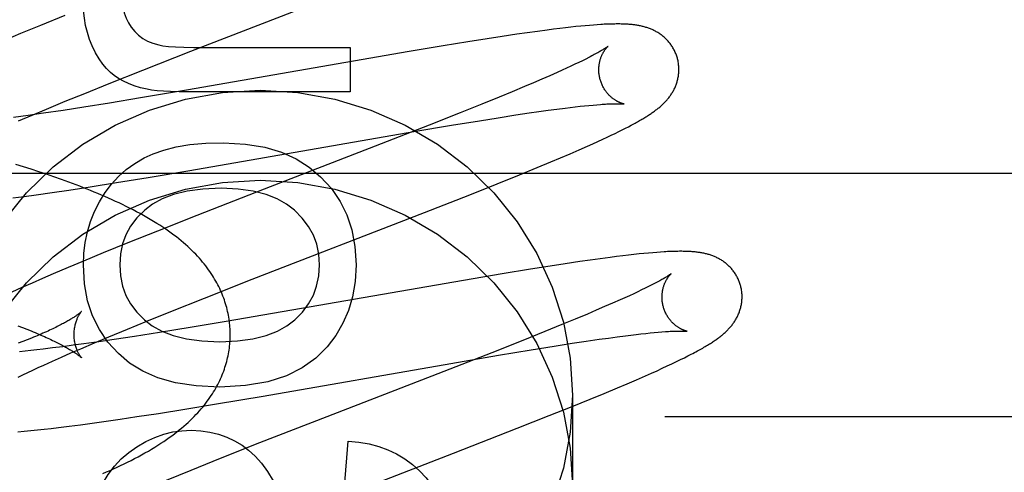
# Model space of a CAD drawing. Header units: inches. Extents: x 0 to 283, y 0 to 183.
# Tile 39 of 82: x 87.438 to 87.684, y 96.508 to 96.621. Entities that reach past the tile are written whole.
import ezdxf

# ---------------------------------------------------------------- set-up
doc = ezdxf.new("R2010")
doc.units = ezdxf.units.IN
doc.header["$LTSCALE"] = 15.583333
doc.header["$MEASUREMENT"] = 0
doc.linetypes.add('HIDDEN', pattern=[0.2, 0.1, -0.1])
doc.layers.add('DEFAULT_2', color=8, linetype='HIDDEN')
doc.layers.add('MAIN_OR_RIGHT_DOOR_ASSEMBLY', color=7, linetype='CONTINUOUS')

msp = doc.modelspace()

# ---------------------------------------------------------------- linework, layer by layer
at = {"layer": 'DEFAULT_2', "color": 8, "linetype": 'HIDDEN'}
for p, q in [((87.48119, 96.61302), (87.51678, 96.62682)), ((87.44978, 96.62199), (87.44364, 96.61949)), ((87.44364, 96.61949), (87.43869, 96.61744)), ((87.5748, 96.61889), (87.57337, 96.61873)), ((87.57615, 96.61905), (87.5748, 96.61889)), ((87.57743, 96.61918), (87.57615, 96.61905)), ((87.57863, 96.6193), (87.57743, 96.61918)), ((87.57975, 96.61941), (87.57863, 96.6193)), ((87.58081, 96.6195), (87.57975, 96.61941)), ((87.5818, 96.61958), (87.58081, 96.6195)), ((87.58274, 96.61965), (87.5818, 96.61958)), ((87.43869, 96.61744), (87.43486, 96.61584)), ((87.55903, 96.61674), (87.55528, 96.61616)), ((87.56265, 96.61728), (87.55903, 96.61674)), ((87.56526, 96.61765), (87.56265, 96.61728)), ((87.56781, 96.61801), (87.56526, 96.61765)), ((87.57028, 96.61834), (87.56781, 96.61801)), ((87.57186, 96.61854), (87.57028, 96.61834)), ((87.57337, 96.61873), (87.57186, 96.61854)), ((87.5443, 96.61439), (87.53579, 96.61296)), ((87.55041, 96.61539), (87.5443, 96.61439)), ((87.55528, 96.61616), (87.55041, 96.61539)), ((87.4692, 96.60831), (87.48119, 96.61302)), ((87.53579, 96.61296), (87.48011, 96.60329)), ((87.48489, 96.61395), (87.52105, 96.61395)), ((87.52105, 96.61395), (87.52105, 96.6029)), ((87.57615, 96.6093), (87.57508, 96.6088)), ((87.57717, 96.60977), (87.57615, 96.6093)), ((87.57813, 96.61023), (87.57717, 96.60977)), ((87.57903, 96.61067), (87.57813, 96.61023)), ((87.57987, 96.61108), (87.57903, 96.61067)), ((87.58064, 96.61148), (87.57987, 96.61108)), ((87.46079, 96.60497), (87.4692, 96.60831)), ((87.5709, 96.60693), (87.56892, 96.60606)), ((87.57277, 96.60776), (87.5709, 96.60693)), ((87.57395, 96.60829), (87.57277, 96.60776)), ((87.57508, 96.6088), (87.57395, 96.60829)), ((87.45473, 96.60252), (87.46079, 96.60497)), ((87.56462, 96.60423), (87.56152, 96.60293)), ((87.56682, 96.60516), (87.56462, 96.60423)), ((87.56892, 96.60606), (87.56682, 96.60516)), ((87.44987, 96.60053), (87.45473, 96.60252)), ((87.48011, 96.60329), (87.46866, 96.60136)), ((87.52105, 96.6029), (87.48065, 96.6029)), ((87.56152, 96.60293), (87.55826, 96.60159)), ((87.4452, 96.59859), (87.44987, 96.60053)), ((87.46091, 96.60009), (87.4545, 96.59907)), ((87.46866, 96.60136), (87.46091, 96.60009)), ((87.55395, 96.59984), (87.54848, 96.59764)), ((87.55826, 96.60159), (87.55395, 96.59984)), ((87.57726, 96.59914), (87.57846, 96.59928)), ((87.57846, 96.59928), (87.5796, 96.5994)), ((87.5796, 96.5994), (87.58068, 96.59951)), ((87.58068, 96.59951), (87.5817, 96.5996)), ((87.5817, 96.5996), (87.58266, 96.59968)), ((87.44059, 96.59699), (87.43693, 96.59648)), ((87.43818, 96.59562), (87.44162, 96.59709)), ((87.4444, 96.59753), (87.44059, 96.59699)), ((87.44162, 96.59709), (87.4452, 96.59859)), ((87.44935, 96.59827), (87.4444, 96.59753)), ((87.4545, 96.59907), (87.44935, 96.59827)), ((87.54848, 96.59764), (87.54073, 96.59457)), ((87.55799, 96.59644), (87.56242, 96.59712)), ((87.56242, 96.59712), (87.56577, 96.59762)), ((87.56577, 96.59762), (87.56817, 96.59796)), ((87.56817, 96.59796), (87.57046, 96.59828)), ((87.57046, 96.59828), (87.57264, 96.59857)), ((87.57264, 96.59857), (87.5747, 96.59884)), ((87.5747, 96.59884), (87.57601, 96.599)), ((87.57601, 96.599), (87.57726, 96.59914)), ((87.54073, 96.59457), (87.52725, 96.58931)), ((87.5369, 96.59296), (87.54637, 96.59456)), ((87.54637, 96.59456), (87.5533, 96.59569)), ((87.5533, 96.59569), (87.55799, 96.59644)), ((87.59053, 96.59418), (87.59122, 96.59454)), ((87.59122, 96.59454), (87.59188, 96.5949)), ((87.48101, 96.58325), (87.5369, 96.59296)), ((87.58522, 96.59156), (87.58626, 96.59206)), ((87.58626, 96.59206), (87.58723, 96.59252)), ((87.58723, 96.59252), (87.58814, 96.59297)), ((87.58814, 96.59297), (87.58899, 96.59339)), ((87.58899, 96.59339), (87.58978, 96.59379)), ((87.58978, 96.59379), (87.59053, 96.59418)), ((87.58036, 96.58935), (87.58168, 96.58994)), ((87.58168, 96.58994), (87.58293, 96.59051)), ((87.58293, 96.59051), (87.58411, 96.59105)), ((87.58411, 96.59105), (87.58522, 96.59156)), ((87.52725, 96.58931), (87.49951, 96.57857)), ((87.57358, 96.58641), (87.57596, 96.58743)), ((87.57596, 96.58743), (87.57823, 96.58841)), ((87.57823, 96.58841), (87.58036, 96.58935)), ((87.43946, 96.58418), (87.43753, 96.58478)), ((87.56776, 96.58397), (87.57113, 96.58538)), ((87.57113, 96.58538), (87.57358, 96.58641)), ((87.42107, 96.58256), (87.92107, 96.58256)), ((87.44137, 96.58356), (87.43946, 96.58418)), ((87.44327, 96.58294), (87.44137, 96.58356)), ((87.44516, 96.58231), (87.44327, 96.58294)), ((87.44704, 96.58166), (87.44516, 96.58231)), ((87.47055, 96.5815), (87.48101, 96.58325)), ((87.55777, 96.57992), (87.56334, 96.58216)), ((87.56334, 96.58216), (87.56776, 96.58397)), ((87.45605, 96.57917), (87.46264, 96.58021)), ((87.46264, 96.58021), (87.47055, 96.5815)), ((87.55094, 96.5772), (87.55777, 96.57992)), ((87.43963, 96.57676), (87.44256, 96.57716)), ((87.44256, 96.57716), (87.44658, 96.57774)), ((87.44658, 96.57774), (87.45072, 96.57835)), ((87.45072, 96.57835), (87.45605, 96.57917)), ((87.49951, 96.57857), (87.4827, 96.57202)), ((87.53961, 96.57276), (87.55094, 96.5772)), ((87.43677, 96.57638), (87.43963, 96.57676)), ((87.49657, 96.55607), (87.53961, 96.57276)), ((87.4827, 96.57202), (87.47288, 96.56813)), ((87.47288, 96.56813), (87.46547, 96.56516)), ((87.46547, 96.56516), (87.45933, 96.56266)), ((87.45933, 96.56266), (87.45439, 96.56062)), ((87.59322, 96.56239), (87.59193, 96.56226)), ((87.59442, 96.56251), (87.59322, 96.56239)), ((87.59555, 96.56262), (87.59442, 96.56251)), ((87.59661, 96.56271), (87.59555, 96.56262)), ((87.5976, 96.56279), (87.59661, 96.56271)), ((87.59854, 96.56286), (87.5976, 96.56279)), ((87.45439, 96.56062), (87.45057, 96.55901)), ((87.57475, 96.55994), (87.571, 96.55936)), ((87.57837, 96.56048), (87.57475, 96.55994)), ((87.58098, 96.56085), (87.57837, 96.56048)), ((87.58352, 96.56121), (87.58098, 96.56085)), ((87.58599, 96.56154), (87.58352, 96.56121)), ((87.58759, 96.56174), (87.58599, 96.56154)), ((87.58912, 96.56193), (87.58759, 96.56174)), ((87.59057, 96.5621), (87.58912, 96.56193)), ((87.59193, 96.56226), (87.59057, 96.5621)), ((87.44686, 96.55744), (87.44417, 96.55627)), ((87.45057, 96.55901), (87.44686, 96.55744)), ((87.55898, 96.55741), (87.54931, 96.55578)), ((87.56612, 96.55858), (87.55898, 96.55741)), ((87.571, 96.55936), (87.56612, 96.55858)), ((87.44155, 96.55513), (87.43901, 96.554)), ((87.44417, 96.55627), (87.44155, 96.55513)), ((87.48462, 96.55138), (87.49657, 96.55607)), ((87.54931, 96.55578), (87.50404, 96.5479)), ((87.43901, 96.554), (87.43655, 96.55289)), ((87.59288, 96.55294), (87.59186, 96.55247)), ((87.59384, 96.5534), (87.59288, 96.55294)), ((87.59474, 96.55384), (87.59384, 96.5534)), ((87.59559, 96.55426), (87.59474, 96.55384)), ((87.59637, 96.55465), (87.59559, 96.55426)), ((87.47625, 96.54804), (87.48462, 96.55138)), ((87.58659, 96.55009), (87.5846, 96.54923)), ((87.58847, 96.55092), (87.58659, 96.55009)), ((87.58965, 96.55145), (87.58847, 96.55092)), ((87.59078, 96.55197), (87.58965, 96.55145)), ((87.59186, 96.55247), (87.59078, 96.55197)), ((87.47022, 96.5456), (87.47625, 96.54804)), ((87.50404, 96.5479), (87.49008, 96.54551)), ((87.5825, 96.54832), (87.5803, 96.54739)), ((87.5846, 96.54923), (87.5825, 96.54832)), ((87.46537, 96.54362), (87.47022, 96.5456)), ((87.49008, 96.54551), (87.48105, 96.54401)), ((87.5772, 96.5461), (87.57393, 96.54475)), ((87.5803, 96.54739), (87.5772, 96.5461)), ((87.43803, 96.54444), (87.43916, 96.54401)), ((87.43916, 96.54401), (87.44026, 96.54358)), ((87.46073, 96.54169), (87.46537, 96.54362)), ((87.47343, 96.54277), (87.46714, 96.54179)), ((87.48105, 96.54401), (87.47343, 96.54277)), ((87.56962, 96.543), (87.56415, 96.5408)), ((87.57393, 96.54475), (87.56962, 96.543)), ((87.59485, 96.54255), (87.59596, 96.54266)), ((87.59596, 96.54266), (87.597, 96.54277)), ((87.597, 96.54277), (87.59799, 96.54285)), ((87.59799, 96.54285), (87.59892, 96.54293)), ((87.43926, 96.54052), (87.43813, 96.54009)), ((87.44035, 96.54094), (87.43926, 96.54052)), ((87.44139, 96.54136), (87.44035, 96.54094)), ((87.45375, 96.53873), (87.45716, 96.54019)), ((87.45823, 96.54046), (87.45451, 96.53993)), ((87.45716, 96.54019), (87.46073, 96.54169)), ((87.46211, 96.54103), (87.45823, 96.54046)), ((87.46714, 96.54179), (87.46211, 96.54103)), ((87.56415, 96.5408), (87.5564, 96.53773)), ((87.57652, 96.54007), (87.57996, 96.54059)), ((87.57996, 96.54059), (87.58322, 96.54107)), ((87.58322, 96.54107), (87.58554, 96.54139)), ((87.58554, 96.54139), (87.58775, 96.54169)), ((87.58775, 96.54169), (87.58985, 96.54196)), ((87.58985, 96.54196), (87.59118, 96.54213)), ((87.59118, 96.54213), (87.59246, 96.54228)), ((87.59246, 96.54228), (87.59368, 96.54242)), ((87.59368, 96.54242), (87.59485, 96.54255)), ((87.43982, 96.53812), (87.43843, 96.53798)), ((87.44126, 96.53828), (87.43982, 96.53812)), ((87.44276, 96.53844), (87.44126, 96.53828)), ((87.4443, 96.53862), (87.44276, 96.53844)), ((87.4467, 96.53891), (87.4443, 96.53862)), ((87.44921, 96.53922), (87.4467, 96.53891)), ((87.45181, 96.53957), (87.44921, 96.53922)), ((87.45129, 96.53767), (87.45375, 96.53873)), ((87.45451, 96.53993), (87.45181, 96.53957)), ((87.5564, 96.53773), (87.54291, 96.53247)), ((87.55811, 96.53709), (87.56625, 96.53844)), ((87.56625, 96.53844), (87.57199, 96.53937)), ((87.57199, 96.53937), (87.57652, 96.54007)), ((87.44449, 96.53464), (87.44666, 96.53562)), ((87.44666, 96.53562), (87.44892, 96.53663)), ((87.44892, 96.53663), (87.45129, 96.53767)), ((87.5462, 96.53505), (87.55811, 96.53709)), ((87.60142, 96.53497), (87.60252, 96.53549)), ((87.60252, 96.53549), (87.60355, 96.53599)), ((87.60355, 96.53599), (87.60451, 96.53646)), ((87.60451, 96.53646), (87.60541, 96.53692)), ((87.60541, 96.53692), (87.60625, 96.53735)), ((87.44049, 96.53278), (87.44177, 96.53338)), ((87.44177, 96.53338), (87.44311, 96.534)), ((87.44311, 96.534), (87.44449, 96.53464)), ((87.49933, 96.52689), (87.5462, 96.53505)), ((87.59629, 96.53262), (87.59769, 96.53324)), ((87.59769, 96.53324), (87.59901, 96.53384)), ((87.59901, 96.53384), (87.60025, 96.53442)), ((87.60025, 96.53442), (87.60142, 96.53497)), ((87.43807, 96.53162), (87.43925, 96.53219)), ((87.43925, 96.53219), (87.44049, 96.53278)), ((87.54291, 96.53247), (87.51519, 96.52174)), ((87.59023, 96.52998), (87.59256, 96.53098)), ((87.59256, 96.53098), (87.59483, 96.53197)), ((87.59483, 96.53197), (87.59629, 96.53262)), ((87.58448, 96.52757), (87.58782, 96.52896)), ((87.58782, 96.52896), (87.59023, 96.52998)), ((87.48767, 96.52493), (87.49933, 96.52689)), ((87.57645, 96.52429), (87.58099, 96.52613)), ((87.57657, 96.52714), (87.57657, 96.50465)), ((87.58099, 96.52613), (87.58448, 96.52757)), ((87.47311, 96.52257), (87.47973, 96.52362)), ((87.47973, 96.52362), (87.48767, 96.52493)), ((87.57075, 96.52201), (87.57645, 96.52429)), ((87.45657, 96.52013), (87.45953, 96.52054)), ((87.45953, 96.52054), (87.46358, 96.52112)), ((87.46358, 96.52112), (87.46775, 96.52175)), ((87.46775, 96.52175), (87.47311, 96.52257)), ((87.51519, 96.52174), (87.4984, 96.51519)), ((87.56277, 96.51885), (87.57075, 96.52201)), ((87.59966, 96.52176), (87.85891, 96.52176)), ((87.43797, 96.51795), (87.43959, 96.5181)), ((87.43959, 96.5181), (87.44123, 96.51826)), ((87.44123, 96.51826), (87.4429, 96.51843)), ((87.4429, 96.51843), (87.4446, 96.51862)), ((87.4446, 96.51862), (87.44635, 96.51882)), ((87.44635, 96.51882), (87.44813, 96.51903)), ((87.44813, 96.51903), (87.45087, 96.51937)), ((87.45087, 96.51937), (87.45368, 96.51974)), ((87.45368, 96.51974), (87.45657, 96.52013)), ((87.54688, 96.51266), (87.56277, 96.51885)), ((87.51964, 96.50424), (87.52049, 96.51566)), ((87.4984, 96.51519), (87.48858, 96.5113)), ((87.48858, 96.5113), (87.48119, 96.50834)), ((87.51243, 96.49931), (87.54688, 96.51266)), ((87.48119, 96.50834), (87.47506, 96.50584))]:
    msp.add_line(p, q, dxfattribs=at)
for points in [[(87.46389, 96.6274), (87.46398, 96.62565), (87.4642, 96.62405), (87.46456, 96.6226), (87.46504, 96.62129), (87.46563, 96.6201), (87.46633, 96.61904)], [(87.45659, 96.61438), (87.45593, 96.61601), (87.45539, 96.6177), (87.45495, 96.61945), (87.45464, 96.62128), (87.45445, 96.62319), (87.45438, 96.62518)], [(87.46633, 96.61904), (87.46722, 96.61797), (87.46819, 96.61705), (87.46925, 96.61626), (87.47043, 96.61559), (87.47175, 96.61504), (87.47322, 96.6146)], [(87.60276, 96.61132), (87.60269, 96.61154), (87.60262, 96.61178), (87.60253, 96.61203), (87.60244, 96.61227), (87.60235, 96.61251), (87.60225, 96.61275), (87.60214, 96.61299), (87.60203, 96.61322), (87.60191, 96.61345), (87.60178, 96.61368), (87.60166, 96.6139), (87.60152, 96.61412), (87.60139, 96.61433), (87.60124, 96.61454), (87.6011, 96.61475), (87.60095, 96.61495), (87.60079, 96.61515), (87.60063, 96.61534), (87.60047, 96.61553), (87.6003, 96.61572), (87.60013, 96.6159), (87.59996, 96.61607), (87.59979, 96.61624), (87.59961, 96.6164), (87.59943, 96.61656), (87.59925, 96.61672), (87.59906, 96.61687), (87.59887, 96.61702), (87.59868, 96.61716), (87.59849, 96.6173), (87.5983, 96.61743), (87.5981, 96.61756), (87.5979, 96.61769), (87.5977, 96.61781), (87.59749, 96.61792), (87.59728, 96.61804), (87.59708, 96.61815), (87.59687, 96.61825), (87.59666, 96.61835), (87.59645, 96.61844), (87.59624, 96.61854), (87.59602, 96.61862), (87.59581, 96.61871), (87.59559, 96.61879), (87.59537, 96.61887), (87.59515, 96.61894), (87.59492, 96.61901), (87.5947, 96.61908), (87.59447, 96.61914), (87.59425, 96.6192), (87.59402, 96.61925), (87.59379, 96.61931), (87.59356, 96.61936), (87.59334, 96.6194), (87.59311, 96.61945), (87.59288, 96.61949), (87.59264, 96.61953), (87.59241, 96.61956), (87.59217, 96.6196), (87.59194, 96.61963), (87.5917, 96.61966), (87.59145, 96.61968), (87.59121, 96.61971), (87.59096, 96.61973), (87.5907, 96.61975), (87.59044, 96.61977), (87.59017, 96.61979), (87.5899, 96.6198), (87.58962, 96.61981), (87.58933, 96.61982), (87.58904, 96.61983), (87.58874, 96.61984), (87.58843, 96.61985), (87.58811, 96.61985), (87.58779, 96.61985), (87.58746, 96.61985), (87.58712, 96.61984), (87.58677, 96.61984), (87.58641, 96.61983), (87.58604, 96.61982), (87.58566, 96.61981), (87.58528, 96.61979), (87.58488, 96.61978), (87.58447, 96.61976), (87.58406, 96.61973), (87.58363, 96.61971), (87.58274, 96.61965)], [(87.46211, 96.60695), (87.46112, 96.60774), (87.46015, 96.60871), (87.45921, 96.60984), (87.4583, 96.61115), (87.45742, 96.61267), (87.45659, 96.61438)], [(87.47322, 96.6146), (87.47426, 96.6144), (87.47566, 96.61424), (87.47738, 96.61411), (87.47948, 96.61402), (87.48199, 96.61397), (87.48489, 96.61395)], [(87.58544, 96.61426), (87.58543, 96.61426), (87.58541, 96.61424), (87.58539, 96.61423), (87.58536, 96.6142), (87.58532, 96.61417), (87.58527, 96.61414), (87.58521, 96.61409), (87.58514, 96.61404), (87.58506, 96.61399), (87.58497, 96.61393), (87.58487, 96.61386), (87.58476, 96.61378), (87.58463, 96.6137), (87.58449, 96.61361), (87.58434, 96.61352), (87.58418, 96.61342), (87.584, 96.61331), (87.5838, 96.61319), (87.5836, 96.61307), (87.58337, 96.61295), (87.58314, 96.61281), (87.58288, 96.61267), (87.58261, 96.61252), (87.58233, 96.61236), (87.58202, 96.6122), (87.5817, 96.61203), (87.58136, 96.61185), (87.58101, 96.61167), (87.58064, 96.61148)], [(87.58349, 96.60597), (87.58343, 96.60616), (87.58338, 96.6064), (87.58333, 96.60663), (87.58328, 96.60687), (87.58325, 96.6071), (87.58322, 96.60734), (87.58319, 96.60757), (87.58317, 96.60781), (87.58316, 96.60804), (87.58315, 96.60827), (87.58315, 96.6085), (87.58316, 96.60872), (87.58317, 96.60895), (87.58318, 96.60917), (87.5832, 96.60938), (87.58323, 96.6096), (87.58326, 96.60981), (87.58329, 96.61001), (87.58333, 96.61021), (87.58337, 96.61041), (87.58342, 96.6106), (87.58347, 96.61078), (87.58352, 96.61096), (87.58357, 96.61114), (87.58363, 96.61131), (87.58368, 96.61147), (87.58374, 96.61163), (87.58381, 96.61179), (87.58387, 96.61194), (87.58393, 96.61208), (87.584, 96.61222), (87.58406, 96.61236), (87.58413, 96.61248), (87.5842, 96.61261), (87.58426, 96.61273), (87.58433, 96.61284), (87.58439, 96.61295), (87.58446, 96.61306), (87.58453, 96.61316), (87.58459, 96.61326), (87.58465, 96.61335), (87.58472, 96.61344), (87.58478, 96.61352), (87.58484, 96.6136), (87.5849, 96.61368), (87.58496, 96.61375), (87.58501, 96.61382), (87.58507, 96.61388), (87.58512, 96.61394), (87.58517, 96.61399), (87.58521, 96.61404), (87.58525, 96.61409), (87.58529, 96.61413), (87.58533, 96.61416), (87.58536, 96.61419), (87.58538, 96.61421), (87.5854, 96.61423), (87.58542, 96.61425), (87.58543, 96.61426), (87.58544, 96.61426)], [(87.59188, 96.5949), (87.59219, 96.59507), (87.59249, 96.59523), (87.59279, 96.5954), (87.59307, 96.59556), (87.59335, 96.59572), (87.59362, 96.59587), (87.59389, 96.59603), (87.59414, 96.59618), (87.59439, 96.59633), (87.59464, 96.59648), (87.59488, 96.59663), (87.59511, 96.59677), (87.59534, 96.59692), (87.59557, 96.59706), (87.59579, 96.59721), (87.59601, 96.59735), (87.59622, 96.59749), (87.59643, 96.59764), (87.59663, 96.59778), (87.59684, 96.59792), (87.59703, 96.59807), (87.59723, 96.59821), (87.59742, 96.59836), (87.59761, 96.5985), (87.5978, 96.59865), (87.59799, 96.5988), (87.59817, 96.59894), (87.59835, 96.5991), (87.59853, 96.59925), (87.5987, 96.5994), (87.59888, 96.59956), (87.59905, 96.59972), (87.59922, 96.59988), (87.59939, 96.60004), (87.59955, 96.60021), (87.59971, 96.60037), (87.59987, 96.60054), (87.60003, 96.60072), (87.60018, 96.60089), (87.60034, 96.60107), (87.60048, 96.60125), (87.60063, 96.60143), (87.60077, 96.60161), (87.60091, 96.6018), (87.60104, 96.60199), (87.60117, 96.60218), (87.6013, 96.60237), (87.60142, 96.60257), (87.60154, 96.60277), (87.60166, 96.60297), (87.60178, 96.60318), (87.60189, 96.60338), (87.60199, 96.60359), (87.6021, 96.60381), (87.60219, 96.60402), (87.60229, 96.60424), (87.60238, 96.60446), (87.60246, 96.60468), (87.60254, 96.6049), (87.60262, 96.60513), (87.60269, 96.60536), (87.60275, 96.60559), (87.60282, 96.60583), (87.60287, 96.60607), (87.60292, 96.60631), (87.60297, 96.60655), (87.60301, 96.6068), (87.60305, 96.60704), (87.60308, 96.60729), (87.6031, 96.60754), (87.60312, 96.6078), (87.60314, 96.60805), (87.60314, 96.6083), (87.60314, 96.60856), (87.60314, 96.60882), (87.60313, 96.60907), (87.60311, 96.60933), (87.60309, 96.60959), (87.60306, 96.60984), (87.60302, 96.6101), (87.60298, 96.61035), (87.60293, 96.61061), (87.60287, 96.61086), (87.60281, 96.61111), (87.60276, 96.61132)], [(87.47033, 96.60353), (87.46864, 96.60393), (87.46709, 96.60441), (87.46567, 96.60496), (87.46437, 96.60557), (87.46318, 96.60623), (87.46211, 96.60695)], [(87.58943, 96.59987), (87.58944, 96.59987), (87.58943, 96.59987), (87.58942, 96.59987), (87.5894, 96.59987), (87.58937, 96.59988), (87.58934, 96.59989), (87.58929, 96.5999), (87.58925, 96.59991), (87.58919, 96.59992), (87.58913, 96.59994), (87.58907, 96.59996), (87.589, 96.59998), (87.58893, 96.6), (87.58885, 96.60003), (87.58877, 96.60006), (87.58868, 96.60009), (87.58859, 96.60012), (87.5885, 96.60016), (87.5884, 96.6002), (87.5883, 96.60024), (87.5882, 96.60029), (87.58809, 96.60034), (87.58798, 96.60039), (87.58787, 96.60045), (87.58776, 96.60051), (87.58764, 96.60057), (87.58753, 96.60064), (87.5874, 96.60071), (87.58728, 96.60079), (87.58716, 96.60087), (87.58703, 96.60096), (87.5869, 96.60105), (87.58677, 96.60114), (87.58663, 96.60124), (87.5865, 96.60135), (87.58637, 96.60146), (87.58623, 96.60158), (87.5861, 96.6017), (87.58596, 96.60183), (87.58582, 96.60196), (87.58568, 96.6021), (87.58555, 96.60225), (87.58541, 96.6024), (87.58527, 96.60256), (87.58514, 96.60272), (87.58501, 96.60289), (87.58488, 96.60307), (87.58475, 96.60325), (87.58463, 96.60343), (87.58451, 96.60362), (87.58439, 96.60382), (87.58428, 96.60402), (87.58417, 96.60422), (87.58406, 96.60443), (87.58396, 96.60465), (87.58387, 96.60486), (87.58378, 96.60508), (87.5837, 96.60531), (87.58362, 96.60554), (87.58354, 96.60577), (87.58349, 96.60597)], [(87.43438, 96.5704), (87.44018, 96.57764), (87.44685, 96.58414), (87.45426, 96.58981), (87.46232, 96.59457), (87.47091, 96.59835), (87.4799, 96.60108), (87.48917, 96.60274), (87.49857, 96.60329), (87.50797, 96.60274), (87.51723, 96.60108), (87.52623, 96.59835), (87.53481, 96.59457), (87.54288, 96.58981), (87.55029, 96.58414), (87.55695, 96.57764), (87.56275, 96.5704), (87.56763, 96.56253), (87.57149, 96.55414), (87.5743, 96.54537), (87.57598, 96.53639), (87.57657, 96.52714)], [(87.48065, 96.6029), (87.47828, 96.60292), (87.47618, 96.60297), (87.47436, 96.60306), (87.47278, 96.60318), (87.47144, 96.60334), (87.47033, 96.60353)], [(87.58266, 96.59968), (87.58356, 96.59975), (87.58398, 96.59978), (87.58439, 96.59981), (87.58478, 96.59984), (87.58516, 96.59986), (87.58552, 96.59988), (87.58586, 96.59989), (87.58619, 96.59991), (87.58649, 96.59992), (87.58678, 96.59993), (87.58706, 96.59993), (87.58731, 96.59994), (87.58755, 96.59994), (87.58777, 96.59994), (87.58797, 96.59994), (87.58816, 96.59994), (87.58833, 96.59993), (87.58849, 96.59993), (87.58863, 96.59993), (87.58876, 96.59992), (87.58888, 96.59991), (87.58898, 96.59991), (87.58908, 96.5999), (87.58916, 96.5999), (87.58923, 96.59989), (87.58929, 96.59988), (87.58934, 96.59988), (87.58938, 96.59988), (87.58941, 96.59987), (87.58943, 96.59987), (87.58943, 96.59987)], [(87.46954, 96.58639), (87.47182, 96.58745), (87.47449, 96.58836), (87.47754, 96.58912), (87.48101, 96.5897), (87.48496, 96.59005), (87.48937, 96.59019)], [(87.48937, 96.59019), (87.49485, 96.58985), (87.4997, 96.58906), (87.50388, 96.5878), (87.50754, 96.58612), (87.51082, 96.58407), (87.51366, 96.58164)], [(87.45837, 96.5754), (87.45981, 96.57773), (87.46141, 96.57986), (87.46316, 96.58176), (87.46509, 96.58348), (87.46722, 96.58502), (87.46954, 96.58639)], [(87.43438, 96.54791), (87.44018, 96.55515), (87.44685, 96.56165), (87.45426, 96.56732), (87.46232, 96.57207), (87.47091, 96.57585), (87.4799, 96.57858), (87.48917, 96.58025), (87.49857, 96.5808), (87.50797, 96.58025), (87.51723, 96.57858), (87.52623, 96.57585), (87.53481, 96.57207), (87.54288, 96.56732), (87.55029, 96.56165), (87.55695, 96.55515), (87.56275, 96.54791), (87.56763, 96.54004), (87.57149, 96.53165), (87.5743, 96.52287), (87.57598, 96.51389), (87.57657, 96.50465)], [(87.49107, 96.54224), (87.49106, 96.5427), (87.49105, 96.54318), (87.49103, 96.54367), (87.491, 96.54416), (87.49096, 96.54464), (87.49091, 96.54513), (87.49085, 96.54561), (87.49078, 96.5461), (87.4907, 96.54658), (87.49062, 96.54707), (87.49052, 96.54755), (87.49042, 96.54803), (87.4903, 96.54851), (87.49018, 96.54899), (87.49005, 96.54947), (87.48991, 96.54995), (87.48976, 96.55043), (87.4896, 96.55091), (87.48943, 96.55138), (87.48925, 96.55186), (87.48906, 96.55234), (87.48886, 96.55281), (87.48865, 96.55328), (87.48843, 96.55376), (87.4882, 96.55423), (87.48797, 96.5547), (87.48772, 96.55517), (87.48746, 96.55564), (87.48718, 96.55611), (87.4869, 96.55658), (87.48661, 96.55705), (87.4863, 96.55752), (87.48598, 96.55799), (87.48565, 96.55846), (87.48531, 96.55893), (87.48495, 96.55941), (87.48457, 96.55989), (87.48418, 96.56037), (87.48377, 96.56085), (87.48335, 96.56134), (87.48291, 96.56182), (87.48245, 96.56231), (87.48198, 96.56279), (87.48149, 96.56328), (87.48099, 96.56376), (87.48047, 96.56424), (87.47993, 96.56472), (87.47938, 96.5652), (87.47881, 96.56568), (87.47822, 96.56616), (87.47761, 96.56664), (87.47699, 96.56712), (87.47634, 96.5676), (87.47567, 96.56808), (87.47498, 96.56857), (87.47426, 96.56905), (87.47351, 96.56955), (87.47274, 96.57004), (87.47193, 96.57054), (87.4711, 96.57103), (87.47026, 96.57153), (87.4694, 96.57201), (87.46854, 96.57249), (87.46767, 96.57296), (87.4668, 96.57341), (87.46593, 96.57385), (87.46506, 96.57429), (87.46419, 96.57471), (87.46331, 96.57513), (87.46244, 96.57554), (87.46155, 96.57594), (87.46067, 96.57634), (87.45978, 96.57673), (87.45889, 96.57711), (87.45799, 96.57749), (87.4571, 96.57786), (87.4562, 96.57823), (87.45529, 96.57859), (87.45439, 96.57895), (87.45348, 96.5793), (87.45257, 96.57965), (87.45166, 96.58), (87.45074, 96.58034), (87.44982, 96.58067), (87.4489, 96.58101), (87.44704, 96.58166)], [(87.51366, 96.58164), (87.51633, 96.57871), (87.51852, 96.57553), (87.52022, 96.57215), (87.52145, 96.56844), (87.52222, 96.56427), (87.52252, 96.55968)], [(87.48882, 96.57883), (87.48426, 96.57862), (87.48029, 96.5781), (87.47693, 96.57725), (87.47409, 96.57615), (87.47169, 96.57486), (87.46974, 96.57335)], [(87.50711, 96.57331), (87.50514, 96.57485), (87.50277, 96.57616), (87.50003, 96.57726), (87.49682, 96.5781), (87.49308, 96.57862), (87.48882, 96.57883)], [(87.45438, 96.55968), (87.4545, 96.56252), (87.45483, 96.56527), (87.45539, 96.56791), (87.45617, 96.57047), (87.45716, 96.57297), (87.45837, 96.5754)], [(87.46974, 96.57335), (87.46777, 96.57138), (87.46619, 96.56931), (87.46501, 96.56717), (87.46417, 96.56489), (87.46365, 96.56239), (87.46346, 96.55968)], [(87.51337, 96.55968), (87.51318, 96.56235), (87.51267, 96.56483), (87.51184, 96.5671), (87.51066, 96.56924), (87.50908, 96.57132), (87.50711, 96.57331)], [(87.61855, 96.55453), (87.61848, 96.55475), (87.61841, 96.55499), (87.61832, 96.55524), (87.61823, 96.55548), (87.61814, 96.55572), (87.61804, 96.55596), (87.61793, 96.5562), (87.61782, 96.55643), (87.6177, 96.55666), (87.61758, 96.55688), (87.61745, 96.55711), (87.61731, 96.55733), (87.61718, 96.55754), (87.61703, 96.55775), (87.61689, 96.55796), (87.61674, 96.55816), (87.61658, 96.55836), (87.61642, 96.55855), (87.61626, 96.55874), (87.6161, 96.55892), (87.61593, 96.5591), (87.61575, 96.55928), (87.61558, 96.55945), (87.6154, 96.55961), (87.61522, 96.55977), (87.61504, 96.55993), (87.61485, 96.56008), (87.61467, 96.56022), (87.61448, 96.56037), (87.61429, 96.5605), (87.61409, 96.56064), (87.61389, 96.56077), (87.61369, 96.56089), (87.61349, 96.56101), (87.61328, 96.56113), (87.61308, 96.56124), (87.61287, 96.56135), (87.61266, 96.56146), (87.61245, 96.56156), (87.61224, 96.56165), (87.61203, 96.56174), (87.61182, 96.56183), (87.6116, 96.56191), (87.61138, 96.562), (87.61116, 96.56207), (87.61094, 96.56215), (87.61072, 96.56222), (87.61049, 96.56228), (87.61027, 96.56235), (87.61004, 96.56241), (87.60982, 96.56246), (87.60959, 96.56251), (87.60936, 96.56256), (87.60913, 96.56261), (87.6089, 96.56266), (87.60867, 96.5627), (87.60844, 96.56273), (87.60821, 96.56277), (87.60797, 96.5628), (87.60773, 96.56284), (87.60749, 96.56286), (87.60725, 96.56289), (87.607, 96.56292), (87.60675, 96.56294), (87.6065, 96.56296), (87.60624, 96.56298), (87.60597, 96.56299), (87.6057, 96.56301), (87.60542, 96.56302), (87.60513, 96.56303), (87.60484, 96.56304), (87.60454, 96.56305), (87.60423, 96.56305), (87.60391, 96.56306), (87.60359, 96.56306), (87.60326, 96.56306), (87.60292, 96.56305), (87.60257, 96.56305), (87.60221, 96.56304), (87.60184, 96.56303), (87.60146, 96.56302), (87.60108, 96.563), (87.60068, 96.56298), (87.60027, 96.56297), (87.59986, 96.56294), (87.59943, 96.56292), (87.59854, 96.56286)], [(87.46314, 96.5375), (87.46052, 96.54038), (87.45837, 96.54353), (87.45668, 96.54692), (87.45545, 96.55069), (87.45468, 96.55495), (87.45438, 96.55968)], [(87.46346, 96.55968), (87.46366, 96.5569), (87.46417, 96.55435), (87.465, 96.55204), (87.46618, 96.5499), (87.46773, 96.54785), (87.46965, 96.54591)], [(87.50717, 96.54593), (87.5091, 96.54788), (87.51065, 96.54994), (87.51183, 96.55209), (87.51266, 96.55439), (87.51318, 96.55693), (87.51337, 96.55968)], [(87.52252, 96.55968), (87.52227, 96.55554), (87.52164, 96.55172), (87.52063, 96.54827), (87.51923, 96.54507), (87.51744, 96.54203), (87.51526, 96.53919)], [(87.60123, 96.55747), (87.60122, 96.55746), (87.6012, 96.55745), (87.60118, 96.55743), (87.60115, 96.55741), (87.60111, 96.55738), (87.60106, 96.55735), (87.601, 96.5573), (87.60094, 96.55725), (87.60085, 96.5572), (87.60076, 96.55714), (87.60066, 96.55707), (87.60055, 96.55699), (87.60042, 96.55691), (87.60028, 96.55682), (87.60012, 96.55672), (87.59996, 96.55662), (87.59977, 96.55651), (87.59958, 96.55639), (87.59936, 96.55627), (87.59913, 96.55614), (87.59889, 96.556), (87.59863, 96.55585), (87.59835, 96.5557), (87.59806, 96.55554), (87.59776, 96.55538), (87.59743, 96.5552), (87.59709, 96.55503), (87.59674, 96.55484), (87.59637, 96.55465)], [(87.59928, 96.54917), (87.59922, 96.54937), (87.59917, 96.54961), (87.59912, 96.54984), (87.59907, 96.55008), (87.59904, 96.55031), (87.59901, 96.55055), (87.59898, 96.55078), (87.59896, 96.55101), (87.59895, 96.55125), (87.59894, 96.55148), (87.59894, 96.5517), (87.59895, 96.55193), (87.59896, 96.55215), (87.59897, 96.55237), (87.59899, 96.55259), (87.59902, 96.5528), (87.59905, 96.55301), (87.59908, 96.55322), (87.59912, 96.55342), (87.59916, 96.55361), (87.59921, 96.5538), (87.59926, 96.55399), (87.59931, 96.55417), (87.59936, 96.55434), (87.59942, 96.55451), (87.59947, 96.55468), (87.59953, 96.55484), (87.59959, 96.55499), (87.59966, 96.55514), (87.59972, 96.55529), (87.59979, 96.55543), (87.59985, 96.55556), (87.59992, 96.55569), (87.59998, 96.55581), (87.60005, 96.55593), (87.60012, 96.55605), (87.60018, 96.55616), (87.60025, 96.55627), (87.60031, 96.55637), (87.60038, 96.55646), (87.60044, 96.55656), (87.60051, 96.55665), (87.60057, 96.55673), (87.60063, 96.55681), (87.60069, 96.55689), (87.60075, 96.55696), (87.6008, 96.55703), (87.60086, 96.55709), (87.60091, 96.55715), (87.60095, 96.5572), (87.601, 96.55725), (87.60104, 96.55729), (87.60108, 96.55733), (87.60112, 96.55737), (87.60115, 96.5574), (87.60117, 96.55742), (87.60119, 96.55744), (87.60121, 96.55746), (87.60122, 96.55747), (87.60123, 96.55747)], [(87.60625, 96.53735), (87.60665, 96.53756), (87.60703, 96.53776), (87.60741, 96.53796), (87.60777, 96.53816), (87.60812, 96.53835), (87.60846, 96.53854), (87.60878, 96.53872), (87.6091, 96.5389), (87.6094, 96.53908), (87.6097, 96.53925), (87.60998, 96.53942), (87.61026, 96.53958), (87.61053, 96.53975), (87.61078, 96.53991), (87.61103, 96.54006), (87.61128, 96.54022), (87.61151, 96.54037), (87.61174, 96.54052), (87.61196, 96.54067), (87.61218, 96.54082), (87.6124, 96.54097), (87.6126, 96.54112), (87.61281, 96.54126), (87.61301, 96.54141), (87.6132, 96.54156), (87.6134, 96.5417), (87.61359, 96.54185), (87.61377, 96.542), (87.61396, 96.54215), (87.61414, 96.5423), (87.61432, 96.54246), (87.61449, 96.54261), (87.61467, 96.54277), (87.61484, 96.54292), (87.61501, 96.54308), (87.61517, 96.54325), (87.61534, 96.54341), (87.6155, 96.54358), (87.61566, 96.54375), (87.61582, 96.54392), (87.61597, 96.5441), (87.61612, 96.54428), (87.61627, 96.54445), (87.61642, 96.54464), (87.61656, 96.54482), (87.6167, 96.54501), (87.61683, 96.54519), (87.61696, 96.54538), (87.61709, 96.54558), (87.61721, 96.54577), (87.61733, 96.54597), (87.61745, 96.54618), (87.61757, 96.54638), (87.61768, 96.54659), (87.61778, 96.5468), (87.61789, 96.54701), (87.61798, 96.54723), (87.61808, 96.54745), (87.61817, 96.54767), (87.61825, 96.54789), (87.61833, 96.54811), (87.61841, 96.54834), (87.61848, 96.54857), (87.61854, 96.5488), (87.61861, 96.54904), (87.61866, 96.54927), (87.61872, 96.54952), (87.61876, 96.54976), (87.6188, 96.55), (87.61884, 96.55025), (87.61887, 96.5505), (87.61889, 96.55075), (87.61891, 96.551), (87.61893, 96.55126), (87.61893, 96.55151), (87.61893, 96.55177), (87.61893, 96.55202), (87.61892, 96.55228), (87.6189, 96.55254), (87.61888, 96.55279), (87.61885, 96.55305), (87.61881, 96.55331), (87.61877, 96.55356), (87.61872, 96.55382), (87.61866, 96.55407), (87.6186, 96.55432), (87.61855, 96.55453)], [(87.45391, 96.54802), (87.4539, 96.54801), (87.45389, 96.548), (87.45387, 96.54798), (87.45384, 96.54795), (87.45381, 96.54792), (87.45377, 96.54789), (87.45373, 96.54785), (87.45368, 96.54781), (87.45362, 96.54776), (87.45355, 96.5477), (87.45348, 96.54764), (87.4534, 96.54758), (87.45331, 96.54751), (87.45321, 96.54743), (87.45311, 96.54735), (87.453, 96.54727), (87.45288, 96.54718), (87.45275, 96.54709), (87.45261, 96.54699), (87.45247, 96.54689), (87.45231, 96.54679), (87.45215, 96.54668), (87.45197, 96.54656), (87.45179, 96.54645), (87.4516, 96.54633), (87.45139, 96.5462), (87.45118, 96.54607), (87.45096, 96.54594), (87.45073, 96.5458), (87.45048, 96.54566), (87.45023, 96.54551), (87.44997, 96.54537), (87.44969, 96.54521), (87.44941, 96.54506), (87.44911, 96.5449), (87.44881, 96.54474), (87.44849, 96.54457), (87.44816, 96.54441), (87.44782, 96.54424), (87.44747, 96.54406), (87.44711, 96.54388), (87.44674, 96.5437), (87.44635, 96.54352), (87.44596, 96.54334), (87.44555, 96.54315), (87.44513, 96.54296), (87.44471, 96.54277), (87.44427, 96.54257), (87.44382, 96.54238), (87.44335, 96.54218), (87.44288, 96.54198), (87.4424, 96.54177), (87.4419, 96.54157), (87.44139, 96.54136)], [(87.45207, 96.54224), (87.45207, 96.54256), (87.45209, 96.54289), (87.45211, 96.54322), (87.45214, 96.54353), (87.45219, 96.54384), (87.45224, 96.54414), (87.45229, 96.54442), (87.45235, 96.5447), (87.45242, 96.54496), (87.45249, 96.54521), (87.45256, 96.54545), (87.45264, 96.54567), (87.45271, 96.54589), (87.45279, 96.54608), (87.45287, 96.54627), (87.45294, 96.54644), (87.45302, 96.54661), (87.45309, 96.54676), (87.45317, 96.5469), (87.45324, 96.54703), (87.45331, 96.54715), (87.45337, 96.54726), (87.45343, 96.54737), (87.45349, 96.54746), (87.45355, 96.54755), (87.4536, 96.54763), (87.45365, 96.5477), (87.4537, 96.54776), (87.45374, 96.54781), (87.45378, 96.54786), (87.45381, 96.5479), (87.45384, 96.54794), (87.45386, 96.54797), (87.45388, 96.54799), (87.4539, 96.54801), (87.45391, 96.54802), (87.45391, 96.54802)], [(87.60522, 96.54308), (87.60523, 96.54308), (87.60522, 96.54308), (87.60521, 96.54308), (87.60519, 96.54308), (87.60516, 96.54309), (87.60512, 96.5431), (87.60508, 96.54311), (87.60503, 96.54312), (87.60498, 96.54313), (87.60492, 96.54315), (87.60486, 96.54317), (87.60479, 96.54319), (87.60471, 96.54321), (87.60464, 96.54324), (87.60455, 96.54327), (87.60447, 96.5433), (87.60438, 96.54333), (87.60428, 96.54337), (87.60419, 96.54341), (87.60409, 96.54345), (87.60398, 96.5435), (87.60388, 96.54355), (87.60377, 96.5436), (87.60366, 96.54366), (87.60355, 96.54372), (87.60343, 96.54378), (87.60331, 96.54385), (87.60319, 96.54392), (87.60307, 96.544), (87.60294, 96.54408), (87.60281, 96.54417), (87.60268, 96.54426), (87.60255, 96.54436), (87.60242, 96.54446), (87.60229, 96.54456), (87.60215, 96.54467), (87.60202, 96.54479), (87.60188, 96.54491), (87.60175, 96.54504), (87.60161, 96.54517), (87.60147, 96.54531), (87.60133, 96.54546), (87.6012, 96.54561), (87.60106, 96.54577), (87.60093, 96.54593), (87.6008, 96.5461), (87.60067, 96.54628), (87.60054, 96.54646), (87.60042, 96.54664), (87.6003, 96.54683), (87.60018, 96.54703), (87.60007, 96.54723), (87.59996, 96.54743), (87.59985, 96.54764), (87.59975, 96.54786), (87.59966, 96.54807), (87.59957, 96.54829), (87.59949, 96.54852), (87.59941, 96.54875), (87.59934, 96.54897), (87.59928, 96.54917)], [(87.46965, 96.54591), (87.4716, 96.5444), (87.474, 96.54311), (87.47681, 96.54202), (87.48012, 96.54118), (87.48401, 96.54067), (87.48845, 96.54046)], [(87.48845, 96.54046), (87.49288, 96.54067), (87.49675, 96.54118), (87.50004, 96.54202), (87.50284, 96.54311), (87.50522, 96.54441), (87.50717, 96.54593)], [(87.44026, 96.54358), (87.44131, 96.54316), (87.44182, 96.54295), (87.44231, 96.54275), (87.4428, 96.54254), (87.44328, 96.54234), (87.44374, 96.54214), (87.44419, 96.54194), (87.44464, 96.54175), (87.44507, 96.54155), (87.44549, 96.54136), (87.44589, 96.54118), (87.44629, 96.54099), (87.44668, 96.54081), (87.44705, 96.54063), (87.44742, 96.54045), (87.44777, 96.54028), (87.44811, 96.5401), (87.44844, 96.53994), (87.44876, 96.53977), (87.44907, 96.53961), (87.44937, 96.53945), (87.44966, 96.53929), (87.44993, 96.53914), (87.4502, 96.53899), (87.45045, 96.53885), (87.4507, 96.5387), (87.45093, 96.53857), (87.45115, 96.53843), (87.45137, 96.5383), (87.45157, 96.53818), (87.45177, 96.53805), (87.45195, 96.53793), (87.45213, 96.53782), (87.45229, 96.53771), (87.45245, 96.5376), (87.4526, 96.5375), (87.45274, 96.53741), (87.45287, 96.53731), (87.45299, 96.53722), (87.4531, 96.53714), (87.4532, 96.53706), (87.4533, 96.53699), (87.45339, 96.53692), (87.45347, 96.53685), (87.45354, 96.53679), (87.45361, 96.53674), (87.45389, 96.53649)], [(87.59892, 96.54293), (87.59978, 96.54299), (87.60019, 96.54302), (87.60058, 96.54305), (87.60096, 96.54307), (87.60132, 96.54309), (87.60165, 96.5431), (87.60197, 96.54311), (87.60227, 96.54313), (87.60255, 96.54313), (87.60282, 96.54314), (87.60306, 96.54314), (87.60329, 96.54315), (87.60351, 96.54315), (87.6037, 96.54315), (87.60389, 96.54315), (87.60406, 96.54314), (87.60421, 96.54314), (87.60435, 96.54314), (87.60448, 96.54313), (87.6046, 96.54313), (87.60471, 96.54312), (87.60481, 96.54312), (87.60489, 96.54311), (87.60497, 96.5431), (87.60503, 96.5431), (87.60509, 96.54309), (87.60514, 96.54309), (87.60517, 96.54308), (87.6052, 96.54308), (87.60522, 96.54308), (87.60522, 96.54308)], [(87.45389, 96.53649), (87.4539, 96.53648), (87.45391, 96.53647), (87.45391, 96.53647), (87.45391, 96.53647), (87.4539, 96.53648), (87.45388, 96.53649), (87.45386, 96.53652), (87.45384, 96.53654), (87.45381, 96.53658), (87.45378, 96.53662), (87.45374, 96.53667), (87.4537, 96.53672), (87.45366, 96.53678), (87.45361, 96.53685), (87.45355, 96.53693), (87.4535, 96.53702), (87.45344, 96.53711), (87.45338, 96.53722), (87.45331, 96.53733), (87.45324, 96.53745), (87.45317, 96.53758), (87.4531, 96.53772), (87.45302, 96.53787), (87.45295, 96.53803), (87.45287, 96.53821), (87.4528, 96.53839), (87.45272, 96.53859), (87.45264, 96.5388), (87.45257, 96.53902), (87.45249, 96.53926), (87.45242, 96.53951), (87.45236, 96.53977), (87.45229, 96.54005), (87.45224, 96.54034), (87.45219, 96.54064), (87.45214, 96.54095), (87.45211, 96.54126), (87.45209, 96.54159), (87.45207, 96.54192), (87.45207, 96.54224)], [(87.45928, 96.50754), (87.46017, 96.50793), (87.46105, 96.50832), (87.46193, 96.50871), (87.46281, 96.50912), (87.46368, 96.50953), (87.46455, 96.50995), (87.46542, 96.51038), (87.4663, 96.51082), (87.46717, 96.51127), (87.46804, 96.51173), (87.46891, 96.5122), (87.46977, 96.51268), (87.47061, 96.51316), (87.47144, 96.51365), (87.47224, 96.51413), (87.47301, 96.51462), (87.47376, 96.5151), (87.47448, 96.51558), (87.47517, 96.51605), (87.47585, 96.51653), (87.4765, 96.517), (87.47713, 96.51747), (87.47775, 96.51795), (87.47834, 96.51842), (87.47892, 96.5189), (87.47949, 96.51937), (87.48003, 96.51985), (87.48056, 96.52033), (87.48107, 96.52081), (87.48157, 96.52128), (87.48205, 96.52176), (87.48251, 96.52225), (87.48296, 96.52273), (87.4834, 96.52321), (87.48382, 96.52369), (87.48422, 96.52416), (87.48461, 96.52464), (87.48498, 96.52512), (87.48534, 96.52559), (87.48568, 96.52607), (87.48601, 96.52654), (87.48633, 96.52701), (87.48663, 96.52748), (87.48693, 96.52794), (87.48721, 96.52841), (87.48748, 96.52888), (87.48773, 96.52935), (87.48798, 96.52982), (87.48822, 96.53029), (87.48845, 96.53076), (87.48867, 96.53123), (87.48887, 96.5317), (87.48907, 96.53218), (87.48926, 96.53265), (87.48944, 96.53313), (87.4896, 96.5336), (87.48976, 96.53408), (87.48991, 96.53455), (87.49005, 96.53503), (87.49019, 96.53551), (87.49031, 96.53599), (87.49042, 96.53647), (87.49053, 96.53695), (87.49062, 96.53743), (87.49071, 96.53792), (87.49078, 96.5384), (87.49085, 96.53888), (87.49091, 96.53937), (87.49096, 96.53985), (87.491, 96.54034), (87.49103, 96.54082), (87.49105, 96.54131), (87.49106, 96.54179), (87.49107, 96.54224)], [(87.51526, 96.53919), (87.51245, 96.53635), (87.50905, 96.53394), (87.50511, 96.53196), (87.50046, 96.53045), (87.49488, 96.52951), (87.48845, 96.52911)], [(87.48845, 96.52911), (87.48256, 96.52944), (87.47739, 96.53022), (87.473, 96.53147), (87.46922, 96.53314), (87.46592, 96.53514), (87.46314, 96.5375)], [(87.57657, 96.52714), (87.57598, 96.5179), (87.5743, 96.50892), (87.57149, 96.50014), (87.56763, 96.49175), (87.56275, 96.48388), (87.55695, 96.47664), (87.55029, 96.47014), (87.54288, 96.46447), (87.53481, 96.45972), (87.52623, 96.45594), (87.51723, 96.45321), (87.50797, 96.45154), (87.49857, 96.45099), (87.48917, 96.45154), (87.4799, 96.45321), (87.47091, 96.45594), (87.46232, 96.45972), (87.45426, 96.46447), (87.44685, 96.47014), (87.44018, 96.47664), (87.43438, 96.48388)], [(87.46771, 96.51423), (87.46997, 96.51553), (87.47221, 96.51658), (87.47444, 96.51737), (87.47669, 96.51792), (87.47896, 96.51825), (87.48127, 96.51836)], [(87.48127, 96.51836), (87.4837, 96.51824), (87.48601, 96.51791), (87.48817, 96.51738), (87.49021, 96.51665), (87.49217, 96.51572), (87.49402, 96.5146)], [(87.52049, 96.51566), (87.52321, 96.51541), (87.52577, 96.51497), (87.52816, 96.51432), (87.53042, 96.51348), (87.53259, 96.51245), (87.53466, 96.51122)], [(87.45784, 96.50239), (87.45916, 96.50499), (87.4606, 96.50732), (87.46216, 96.50936), (87.46386, 96.51118), (87.46572, 96.5128), (87.46771, 96.51423)], [(87.49402, 96.5146), (87.49567, 96.51337), (87.49728, 96.51188), (87.49885, 96.51013), (87.50036, 96.50809), (87.50181, 96.5057), (87.50319, 96.50299)], [(87.53466, 96.51122), (87.53658, 96.50983), (87.53836, 96.50822), (87.54, 96.50643), (87.5415, 96.50439), (87.54288, 96.50206), (87.54413, 96.49946)]]:
    msp.add_lwpolyline(points, dxfattribs=at)
at = {"layer": 'MAIN_OR_RIGHT_DOOR_ASSEMBLY', "color": 8, "linetype": 'HIDDEN'}
msp.add_line((87.49607, 104.72056), (87.49607, 87.91056), dxfattribs=at)

doc.saveas('drawing.dxf')
